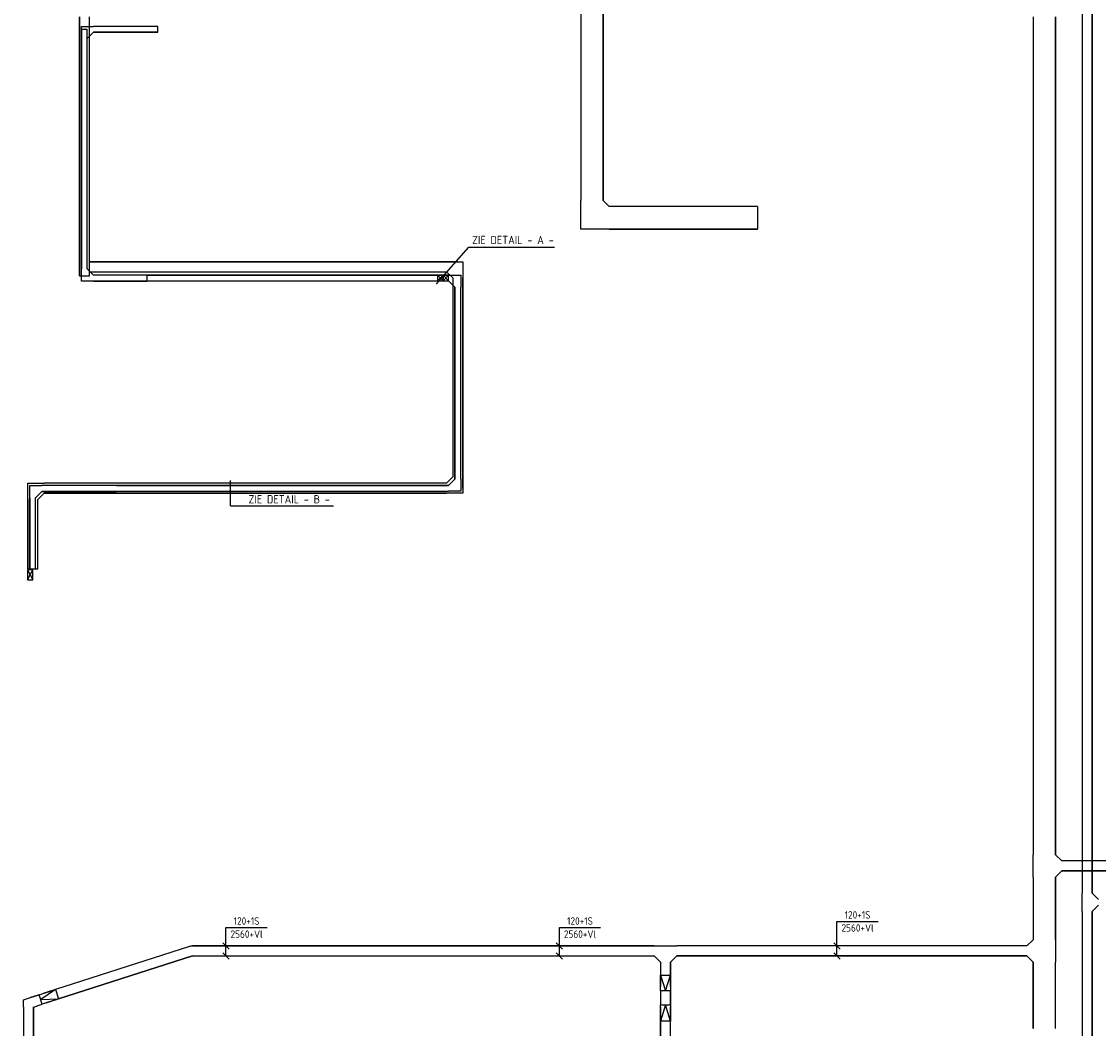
# Model space of a CAD drawing. Header units: millimetres. Extents: x 85770 to 139927, y 137714 to 175725.
# Tile 10 of 12: x 106202 to 119171, y 156436 to 168565. Entities that reach past the tile are written whole.
import ezdxf
from ezdxf.enums import TextEntityAlignment as Align

# ---------------------------------------------------------------- set-up
doc = ezdxf.new("R2010")
doc.units = ezdxf.units.MM
doc.header["$LTSCALE"] = 50
doc.linetypes.add('B-SL0', pattern=[100000000.0, 0, -100000000.0])
doc.layers.get('0').update_dxf_attribs({"linetype": 'CONTINUOUS'})
for name, color, linetype in [('EL61301-_KABELGOOT', 3, 'CONTINUOUS'), ('EL61303-_WANDGOOT', 3, 'CONTINUOUS'), ('EM61301-_BEMATING', 1, 'CONTINUOUS')]:
    doc.layers.add(name, color=color, linetype=linetype)
doc.styles.add('2_0', font='iso', dxfattribs={"height": 100})
doc.styles.add('NORATT', font='isocp.shx')
doc.styles.add('NORDIM', font='isocp.shx')
doc.styles.get("Standard").update_dxf_attribs({"font": 'SIMPLEX'})

# ---------------------------------------------------------------- blocks, each defined once
blk = doc.blocks.new('EH100005')
at = {"color": 0}
blk.add_lwpolyline([(-1, -0.5), (0, -0.5), (0, 0.5), (-1, 0.5)], dxfattribs=at)
at = {"color": 0, "style": 'NORATT', "flags": 9}
blk.add_attdef('HULPSTUK', text='', height=0.5, dxfattribs=at).set_placement((0, 0), align=Align.MIDDLE)
blk = doc.blocks.new('EH100000')
at = {"color": 0, "linetype": 'ByBlock'}
for p, q in [((1, 0.5), (0, 0.5)), ((1, 0.5, 1), (0, 0.5, 1)), ((0, -0.5, 1), (1, -0.5, 1)), ((1, -0.5), (0, -0.5))]:
    blk.add_line(p, q, dxfattribs=at)
at = {"color": 0, "linetype": 'ByBlock', "invisible_edges": 15}
for points in [[(1, -0.5), (0, -0.5), (0, 0.5), (1, 0.5)], [(0, 0.5), (1, 0.5), (1, 0.5, 1), (0, 0.5, 1)], [(0, -0.5, 1), (1, -0.5, 1), (1, -0.5), (0, -0.5)]]:
    blk.add_3dface(points, dxfattribs=at)
at = {"color": 0, "style": 'NORATT'}
for tag, flags in [('M_CODE', 8), ('MERK', 9)]:
    blk.add_attdef(tag, text='', height=1.8, rotation=180, dxfattribs=dict(at, flags=flags)).set_placement((0.5, 0), align=Align.MIDDLE_CENTER)
for tag, flags in [('FUNCTIE', 8), ('SCHOT', 9)]:
    blk.add_attdef(tag, text='', height=1.8, dxfattribs=dict(at, flags=flags)).set_placement((0.5, 0), align=Align.MIDDLE_CENTER)
blk = doc.blocks.new('KG3FCF')
at = {"color": 0, "linetype": 'B-SL0'}
for p, q in [((-135, 135), (-135, -135)), ((135, -135), (135, 135)), ((-60, -210), (60, -210))]:
    blk.add_line(p, q, dxfattribs=at)
at = {"color": 0, "linetype": 'ByBlock'}
for points in [[(-135, 135), (0, 135), (0, 135), (135, 135)], [(-60, -210), (-60, -210), (-135, -135), (-135, -135)], [(135, -135), (135, -135), (60, -210), (60, -210)]]:
    blk.add_lwpolyline(points, dxfattribs=at)
at = {"color": 0, "flags": 3}
blk.add_attdef('HULPSTUK', (0, 0), '', height=1, rotation=180, dxfattribs=at)
blk = doc.blocks.new('KG3CBC')
at = {"color": 0, "linetype": 'B-SL0'}
for p, q in [((-110, 60), (-110, -60)), ((110, -60), (110, 60)), ((-35, -135), (35, -135))]:
    blk.add_line(p, q, dxfattribs=at)
at = {"color": 0, "linetype": 'ByBlock'}
for points in [[(-110, 60), (0, 60), (0, 60), (110, 60)], [(-35, -135), (-35, -135), (-110, -60), (-110, -60)], [(110, -60), (110, -60), (35, -135), (35, -135)]]:
    blk.add_lwpolyline(points, dxfattribs=at)
at = {"color": 0, "flags": 3}
blk.add_attdef('HULPSTUK', (0, 0), '', height=1, rotation=180, dxfattribs=at)
blk = doc.blocks.new('KG2BB')
at = {"color": 0, "linetype": 'B-SL0'}
for p, q in [((110, -35), (110, 35)), ((-35, -110), (35, -110))]:
    blk.add_line(p, q, dxfattribs=at)
at = {"color": 0, "linetype": 'ByBlock'}
for points in [[(-35, -110), (-35, 35), (-35, 35), (110, 35)], [(110, -35), (110, -35), (35, -110), (35, -110)]]:
    blk.add_lwpolyline(points, dxfattribs=at)
at = {"color": 0, "flags": 3}
blk.add_attdef('HULPSTUK', (0, 0, 2700), '', height=1, rotation=180, dxfattribs=at)
blk = doc.blocks.new('KG2CC1')
at = {"color": 0, "linetype": 'B-SL0'}
for p, q in [((60, 135), (-60, 135)), ((135, -60), (135, 60))]:
    blk.add_line(p, q, dxfattribs=at)
at = {"color": 0, "linetype": 'ByBlock'}
for points in [[(135, -60), (-60, -60), (-60, -60), (-60, 135)], [(60, 135), (60, 135), (135, 60), (135, 60)]]:
    blk.add_lwpolyline(points, dxfattribs=at)
at = {"color": 0, "flags": 3}
blk.add_attdef('HULPSTUK', (0, 0, 2700), '', height=1, rotation=90, dxfattribs=at)
blk = doc.blocks.new('EH100002')
at = {"color": 0}
for p, q in [((0.5, 0.5, 1), (-0.5, -0.5, 1)), ((-0.5, 0.5, 1), (0.5, -0.5, 1))]:
    blk.add_line(p, q, dxfattribs=at)
blk.add_lwpolyline([(-0.5, -0.5), (0.5, -0.5), (0.5, 0.5), (-0.5, 0.5)], close=True, dxfattribs=at)
at = {"color": 0, "style": 'NORATT'}
for tag, flags, p in [('HULPSTUK', 9, (0, 0)), ('FUNCTIE', 9, (0, -0.08, 1)), ('SCHOT', 9, (0, -0.04, 1)), ('CODE', 8, (0, -2, 1))]:
    blk.add_attdef(tag, text='', height=0.01, dxfattribs=dict(at, flags=flags)).set_placement(p, align=Align.MIDDLE_CENTER)
blk = doc.blocks.new('KG2BB1')
at = {"color": 0, "linetype": 'B-SL0'}
for p, q in [((35, 110), (-35, 110)), ((110, -35), (110, 35))]:
    blk.add_line(p, q, dxfattribs=at)
at = {"color": 0, "linetype": 'ByBlock'}
for points in [[(110, -35), (-35, -35), (-35, -35), (-35, 110)], [(35, 110), (35, 110), (110, 35), (110, 35)]]:
    blk.add_lwpolyline(points, dxfattribs=at)
at = {"color": 0, "flags": 3}
blk.add_attdef('HULPSTUK', (0, 0, 2700), '', height=1, dxfattribs=at)
blk = doc.blocks.new('KG3BBB1')
at = {"color": 0, "linetype": 'ByBlock'}
for points in [[(0, -35), (-35, -35), (-35, -35), (-35, 110)], [(110, -35), (0, -35), (0, 35), (0, 35)], [(35, 110), (35, 110), (110, 35), (110, 35)]]:
    blk.add_lwpolyline(points, dxfattribs=at)
at = {"color": 0, "flags": 3}
blk.add_attdef('HULPSTUK', (0, 0, 2000), '', height=1, rotation=90, dxfattribs=at)
blk = doc.blocks.new('KG2CC')
at = {"color": 0, "linetype": 'B-SL0'}
for p, q in [((135, -60), (135, 60)), ((-60, -135), (60, -135))]:
    blk.add_line(p, q, dxfattribs=at)
at = {"color": 0, "linetype": 'ByBlock'}
for points in [[(-60, -135), (-60, 60), (-60, 60), (135, 60)], [(135, -60), (135, -60), (60, -135), (60, -135)]]:
    blk.add_lwpolyline(points, dxfattribs=at)
at = {"color": 0, "flags": 3}
blk.add_attdef('HULPSTUK', (0, 0, 2700), '', height=1, rotation=270, dxfattribs=at)
blk = doc.blocks.new('EH112-270-270-000-000-060')
at = {"color": 0, "linetype": 'ByBlock'}
for points in [[(-135, -210), (-135, 135), (-135, 135), (210, 135)], [(210, -135), (210, -135), (135, -210), (135, -210)]]:
    blk.add_lwpolyline(points, dxfattribs=at)
at = {"color": 0, "style": 'NORATT', "flags": 1}
blk.add_attdef('HULPSTUK', (0, 0, 2850), '', height=1, rotation=90, dxfattribs=at)
blk = doc.blocks.new('KG2CC15')
at = {"color": 0, "linetype": 'B-SL0'}
for p, q in [((-27, 54), (9, -60)), ((9, -60), (9, 60))]:
    blk.add_line(p, q, dxfattribs=at)
at = {"color": 0, "linetype": 'ByBlock'}
for points in [[(-27, 54), (-9, 60), (-9, 60), (9, 60)], [(9, -60), (9, -60), (9, -60), (9, -60)]]:
    blk.add_lwpolyline(points, dxfattribs=at)
at = {"color": 0, "flags": 3}
blk.add_attdef('HULPSTUK', (0, 0, 2700), '', height=1, dxfattribs=at)
blk = doc.blocks.new('KG2CC16')
at = {"color": 0, "linetype": 'B-SL0'}
for p, q in [((44, -60), (44, 60)), ((-71, -23), (44, -60))]:
    blk.add_line(p, q, dxfattribs=at)
at = {"color": 0, "linetype": 'ByBlock'}
for points in [[(-71, -23), (-44, 60), (-44, 60), (44, 60)], [(44, -60), (44, -60), (44, -60), (44, -60)]]:
    blk.add_lwpolyline(points, dxfattribs=at)
at = {"color": 0, "flags": 3}
blk.add_attdef('HULPSTUK', (0, 0, 2700), '', height=1, rotation=342.172, dxfattribs=at)
blk = doc.blocks.new('EH113-120-120-120-000-060')
at = {"color": 0, "linetype": 'ByBlock'}
for points in [[(-135, 60), (0, 60), (0, 60), (135, 60)], [(-60, -135), (-60, -135), (-135, -60), (-135, -60)], [(135, -60), (135, -60), (60, -135), (60, -135)]]:
    blk.add_lwpolyline(points, dxfattribs=at)
at = {"invisible_edges": 15}
for points in [[(-135, 60), (-135, -60), (-135, -60), (0, 60)], [(-135, -60), (0, 60), (0, 60), (-60, -135)], [(60, -135), (-60, -135), (0, 60), (135, -60)], [(0, 60), (135, -60), (135, -60), (135, 60)], [(-60, -135), (60, -135), (60, -135), (-60, -135)]]:
    blk.add_3dface(points, dxfattribs=at)
at = {"color": 0, "style": 'NORATT', "flags": 1}
blk.add_attdef('HULPSTUK', (0, 0, 2560), '', height=1, rotation=360, dxfattribs=at)
blk = doc.blocks.new('EH100001')
at = {"linetype": 'ByBlock'}
for p, q in [((1, 0.5, 1), (0, 0.5, 1)), ((0, -0.5, 1), (1, -0.5, 1))]:
    blk.add_line(p, q, dxfattribs=at)
blk.add_lwpolyline([(0, -0.5), (1, 0), (0, 0.5)], dxfattribs=at)
blk.add_lwpolyline([(1, -0.5), (0, -0.5), (0, 0.5), (1, 0.5)], close=True, dxfattribs=at)
at = {"linetype": 'ByBlock', "invisible_edges": 15}
for points in [[(1, -0.5), (0, -0.5), (0, 0.5), (1, 0.5)], [(0, 0.5), (1, 0.5), (1, 0.5, 1), (0, 0.5, 1)], [(0, -0.5, 1), (1, -0.5, 1), (1, -0.5), (0, -0.5)]]:
    blk.add_3dface(points, dxfattribs=at)
at = {"color": 7, "style": 'NORATT', "flags": 9}
blk.add_attdef('HULPSTUK', text='', height=1.8, dxfattribs=at).set_placement((0.5, 0), align=Align.MIDDLE_CENTER)
at = {"style": 'NORATT'}
for tag, flags in [('FUNCTIE', 8), ('M_CODE', 8), ('SCHOT', 9)]:
    blk.add_attdef(tag, text='', height=1.8, dxfattribs=dict(at, flags=flags)).set_placement((0.5, 0), align=Align.MIDDLE_CENTER)
blk = doc.blocks.new('*U98')
for p, q in [((-98, -38), (-22, 38)), ((-60, 0), (355, 0)), ((22, -38), (98, 38)), ((355, 0), (355, 0)), ((355, 0), (355, -497))]:
    blk.add_line(p, q)
at = {"color": 1, "style": 'NORDIM'}
for s, p in [('2560+Vl', (277, -249)), ('120+1S', (434, -249))]:
    blk.add_text(s, height=90, rotation=270, dxfattribs=at).set_placement(p, align=Align.MIDDLE)
blk = doc.blocks.new('*U99')
for p, q in [((-98, -38), (-22, 38)), ((-60, 0), (281, 0)), ((22, -38), (98, 38)), ((281, 0), (281, 0)), ((281, 0), (281, -497))]:
    blk.add_line(p, q)
at = {"color": 1, "style": 'NORDIM'}
for s, p in [('2560+Vl', (202, -249)), ('120+1S', (360, -249))]:
    blk.add_text(s, height=90, rotation=270, dxfattribs=at).set_placement(p, align=Align.MIDDLE)

msp = doc.modelspace()

# ---------------------------------------------------------------- linework, layer by layer
at = {"layer": 'EL61301-_KABELGOOT'}
for p, q in [((107844, 168436, 2000), (107844, 168506, 2000)), ((111213, 165443, 5000), (111279, 165508, 5000)), ((111279, 165443, 5000), (111213, 165508, 5000)), ((111213, 165508, 1620), (111213, 165443, 1620)), ((111279, 165508, 1620), (111213, 165508, 1620)), ((111279, 165443, 5000), (111346, 165508, 5000)), ((111346, 165443, 5000), (111279, 165508, 5000)), ((111279, 165508, 1620), (111279, 165443, 1620)), ((111346, 165508, 1620), (111279, 165508, 1620)), ((111279, 165443, 1620), (111279, 165508, 1620)), ((111346, 165443, 1620), (111346, 165508, 1620)), ((111213, 165443, 1620), (111279, 165443, 1620)), ((111279, 165443, 1620), (111346, 165443, 1620)), ((108720, 162732), (108720, 163037)), ((108720, 162732), (109960, 162732)), ((106278, 161974, 5000), (106398, 161974, 5000))]:
    msp.add_line(p, q, dxfattribs=at)
at = {"layer": 'EL61301-_KABELGOOT', "linetype": 'ByBlock'}
for p, q in [((111454, 165671, 5060), (107020, 165671, 5060)), ((107020, 165671, 5000), (111454, 165671, 5000)), ((107020, 165551, 5000), (111320, 165551, 5060)), ((107020, 165551, 5060), (111320, 165551, 5120)), ((111395, 165476, 5060), (111395, 163080, 5000)), ((111395, 165476, 5120), (111395, 163080, 5060)), ((111395, 165476, 5060), (111395, 163080, 5060)), ((111395, 165476, 5060), (111395, 163081, 5060)), ((111395, 165476, 5060), (111395, 163080, 5060)), ((111515, 162940, 5060), (111515, 165476, 5060)), ((111515, 165476, 5000), (111515, 162940, 5000)), ((111319, 163003, 5000), (106473, 163003, 5000)), ((111319, 163003, 5060), (106473, 163003, 5060)), ((106473, 162883, 5060), (111320, 162883, 5060)), ((111320, 162883, 5000), (106473, 162883, 5000))]:
    msp.add_line(p, q, dxfattribs=at)
at = {"layer": 'EL61301-_KABELGOOT', "elevation": 30}
msp.add_lwpolyline([(115066, 166335), (115066, 166065)], dxfattribs=at)
at = {"layer": 'EL61303-_WANDGOOT', "color": 3}
for p, q in [((111200, 165405), (111591, 165846)), ((111591, 165846), (112621, 165846))]:
    msp.add_line(p, q, dxfattribs=at)

# ---------------------------------------------------------------- block references
at = {"layer": 'EL61301-_KABELGOOT', "zscale": 60}
for name, p, xscale, yscale, rotation in [('EH100000', (119036, 158066, 2700), 11219.09666153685, 119.9999999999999, 90), ('EH100000', (113071, 166410), 2328.212656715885, 270, 90), ('EH100000', (106959, 168623, 2700), 3121, 120, 270), ('EH100000', (118520, 158529, 2700), 10093.97802603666, 270, 90), ('EH100000', (106958, 168471, 2000), 2886.341268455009, 70, 270), ('EH100000', (106958, 168361, 2000), 2776.341268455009, 70, 270), ('EH100005', (106959, 165502, 2700), 60, 119.9999999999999, 270), ('EH100005', (106959, 165502, 2700), 60, 120, 270), ('EH100000', (111346, 165476, 2700), 3633.982541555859, 70, 179.9999999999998), ('EH100000', (111346, 165476, 2700), 3633.982541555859, 70, 179.9999999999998), ('EH100005', (107712, 165476, 2700), 60, 70, 180), ('EH100005', (107712, 165476, 2700), 60, 70, 180), ('EH100000', (111456, 165366, 2700), 2315.020254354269, 70, 270), ('EH100000', (111346, 162941, 2700), 4000, 70, 180), ('EH100000', (106338, 162808, 5000), 834.140307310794, 120, 270), ('EH100000', (106337, 162829, 5000), 856.6844420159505, 70, 270), ('EH100000', (118520, 157505, 2700), 754.2061033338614, 270, 90), ('EH100000', (119036, 146554, 2700), 11292.37752719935, 119.9999999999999, 90), ('EH100000', (106631, 156849, 2560), 1693.797151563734, 119.9999999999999, 17.82797141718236), ('EH100000', (113822, 157370, 2560), 5560.626465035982, 120, 180), ('EH100000', (113957, 157076, 2560), 158.7209913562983, 120, 90), ('EH100000', (118520, 157235, 2700), 798.5693031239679, 270, 270), ('EH100000', (106434, 156785, 2860), 111.7486826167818, 119.9999999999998, 197.8279714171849), ('EH100000', (113957, 156720, 2880), 170.6608666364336, 120, 90), ('EH100000', (106288, 155868, 2860), 827.1943195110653, 119.9999999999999, 90), ('EH100000', (113957, 156524, 2780), 2201.181697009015, 120, 270)]:
    msp.add_blockref(name, p, dxfattribs=dict(at, xscale=xscale, yscale=yscale, rotation=rotation))
at = {"layer": 'EL61301-_KABELGOOT'}
for name, p, rotation in [('KG3BBB1', (106958, 168471, 2000), 270), ('EH112-270-270-000-000-060', (113071, 166200), 90), ('KG2CC1', (111455, 165611, 5060), 180), ('KG2BB', (111456, 165476, 2700), 270), ('KG2CC', (111455, 162945, 5000), 180), ('KG2BB', (111456, 162941, 2700), 180), ('KG3FCF', (118520, 158394, 2700), 90), ('KG3CBC', (119036, 157956, 2700), 90), ('KG3FCF', (118520, 157370, 2700), 270), ('KG2CC16', (106288, 156738, 2860), 17.82797141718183)]:
    msp.add_blockref(name, p, dxfattribs=dict(at, rotation=rotation))
at = {"layer": 'EL61301-_KABELGOOT', "zscale": 60}
for p, xscale, yscale in [((107068, 168471, 2000), 775.7197602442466, 70), ((113281, 166200), 1785.105657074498, 270), ((107068, 165474, 2000), 644, 70), ((106447, 162939, 5000), 899, 70), ((118730, 158394, 2700), 9940.251904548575, 119.9999999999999), ((114092, 157370, 2560), 4218.014678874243, 120)]:
    msp.add_blockref('EH100000', p, dxfattribs=dict(at, xscale=xscale, yscale=yscale))
at = {"layer": 'EL61301-_KABELGOOT'}
for name, p in [('KG2BB1', (106958, 165474, 2000)), ('KG2CC', (106338, 162943, 5000)), ('KG2BB', (106337, 162939, 5000)), ('KG2CC15', (108252, 157370, 2560)), ('EH113-120-120-120-000-060', (113957, 157370, 2560))]:
    msp.add_blockref(name, p, dxfattribs=at)
at = {"layer": 'EL61301-_KABELGOOT', "extrusion": (5.92119e-17, 0.865016, 0.501745), "xscale": 369.9354161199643, "yscale": 120, "zscale": 60.00000000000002, "rotation": 90}
msp.add_blockref('EH100001', (-113957, -76598, 137158), dxfattribs=at)
at = {"layer": 'EL61301-_KABELGOOT', "extrusion": (0.78414, 0.252182, 0.567035), "xscale": 364.2130052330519, "yscale": 119.9999999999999, "zscale": 60.00000000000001, "rotation": 90}
msp.add_blockref('EH100001', (116671, -82681, 124619), dxfattribs=at)
at = {"layer": 'EL61301-_KABELGOOT', "extrusion": (-5.92119e-17, -0.454235, 0.890882), "xscale": 220.1505200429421, "yscale": 120, "zscale": 60.00000000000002, "rotation": 90}
msp.add_blockref('EH100001', (113957, 140707, -68622), dxfattribs=at)
at = {"layer": 'EL61303-_WANDGOOT', "color": 3, "xscale": 120, "yscale": 65, "zscale": 3380, "rotation": 90}
msp.add_blockref('EH100002', (106307, 161899, 1620), dxfattribs=at)
at = {"layer": 'EM61301-_BEMATING', "rotation": 90}
for name, p in [('*U98', (116022, 157370, 2560)), ('*U99', (108664, 157370, 2560)), ('*U99', (112679, 157370, 2560))]:
    msp.add_blockref(name, p, dxfattribs=at)

# ---------------------------------------------------------------- texts
at = {"layer": 'EL61303-_WANDGOOT', "color": 3, "style": '2_0'}
for s, p in [('ZIE DETAIL - A -', (111628, 165883)), ('ZIE DETAIL - B -', (108936, 162760))]:
    msp.add_text(s, height=100, dxfattribs=at).set_placement(p)

doc.saveas('drawing.dxf')
